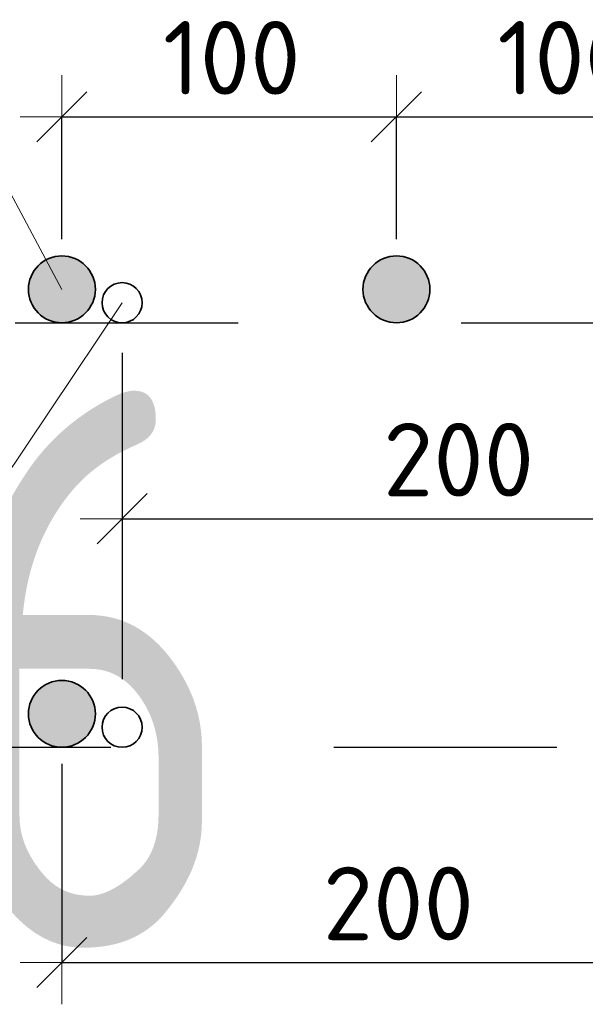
# Model space of a CAD drawing. Header units: metres. Extents: x -38 to 98, y -15 to 21.
# Tile 128 of 147: x 76.123 to 76.377, y 7.921 to 8.363. Entities that reach past the tile are written whole.
import ezdxf

# ---------------------------------------------------------------- set-up
doc = ezdxf.new("R2010")
doc.units = ezdxf.units.M
doc.header["$PDMODE"] = 65
doc.linetypes.add('______2', pattern=[0.0405, 0.03, -0.0105])
doc.layers.add('XR$3$_3898', color=7, linetype='Continuous')
doc.layers.add('XR$5$_3898', color=7, linetype='Continuous')
for name, color, linetype, lineweight in [('XR$3$Размерная линия_ общее', 7, 'Continuous', 13), ('XR$4$Текст_ примечание', 7, 'Continuous', 13), ('XR$5$Размерная линия_ общее', 7, 'Continuous', 13)]:
    doc.layers.add(name, color=color, linetype=linetype, lineweight=lineweight)
doc.styles.add('ISOCPEUR', font='txt')
doc.dimstyles.new('DIMSTYLE_8', dxfattribs={"dimtxt": 0.033, "dimasz": 0.0375, "dimexe": 0, "dimexo": 0, "dimgap": 0.0165, "dimtad": 2, "dimdec": 0, "dimlfac": 1000, "dimrnd": 1, "dimzin": 12, "dimdsep": 46, "dimtxsty": 'ISOCPEUR', "dimblk1": 'ALL_ML_STRICH', "dimblk2": 'ALL_ML_STRICH', "dimsah": 1, "dimcen": 0, "dimclrd": 7, "dimclre": 256, "dimclrt": 7, "dimadec": 0, "dimazin": 0, "dimtfac": 1, "dimtdec": 0, "dimtix": 1, "dimtmove": 2, "dimatfit": 3, "dimfxl": 0, "dimtzin": 0, "dimlwd": 0, "dimlwe": -3, "dimarcsym": 0})

# ---------------------------------------------------------------- blocks, each defined once
blk = doc.blocks.new('ALL_ML_STRICH')
at = {"color": 0, "linetype": 'ByBlock', "lineweight": -2}
for p, q in [((0, -0.5), (0, 0.5)), ((-0.3, -0.3), (0.3, 0.3)), ((-1, 0), (0.5, 0))]:
    blk.add_line(p, q, dxfattribs=at)
blk = doc.blocks.new('*D56')
at = {"layer": 'DEFPOINTS', "color": 7, "linetype": 'Continuous', "lineweight": 13, "transparency": 33554687}
for p in [(76.14196, 8.31961), (76.14196, 8.24218), (76.29196, 8.24218)]:
    blk.add_point(p, dxfattribs=at)
at = {"layer": 'XR$3$Размерная линия_ общее', "color": 253, "linetype": 'Continuous', "lineweight": -2, "true_color": 0xa0a0a0, "transparency": 33554687}
for p, q in [((76.14196, 8.26468), (76.14196, 8.31961)), ((76.29196, 8.26468), (76.29196, 8.31961))]:
    blk.add_line(p, q, dxfattribs=at)
at = {"layer": 'XR$3$Размерная линия_ общее', "color": 7, "linetype": 'Continuous', "lineweight": -2, "transparency": 33554687}
blk.add_line((76.14196, 8.31961), (76.29196, 8.31961), dxfattribs=at)
at = {"layer": 'XR$3$Размерная линия_ общее', "color": 7, "linetype": 'Continuous', "lineweight": 13, "transparency": 33554687, "xscale": 0.0375, "yscale": 0.0375, "zscale": 0.0375, "rotation": 180}
blk.add_blockref('ALL_ML_STRICH', (76.14196, 8.31961), dxfattribs=at)
at = {"layer": 'XR$3$Размерная линия_ общее', "color": 7, "linetype": 'Continuous', "lineweight": 13, "transparency": 33554687, "xscale": 0.0375, "yscale": 0.0375, "zscale": 0.0375}
blk.add_blockref('ALL_ML_STRICH', (76.29196, 8.31961), dxfattribs=at)
at = {"layer": 'XR$3$Размерная линия_ общее', "color": 7, "linetype": 'Continuous', "lineweight": 13, "transparency": 33554687, "insert": (76.18726, 8.36261), "char_height": 0.033, "width": 0.00165, "attachment_point": 1, "line_spacing_factor": 0.60241, "style": 'ISOCPEUR'}
blk.add_mtext('100', dxfattribs=at)
blk = doc.blocks.new('*D57')
at = {"layer": 'DEFPOINTS', "color": 7, "linetype": 'Continuous', "lineweight": 13, "transparency": 33554687}
for p in [(76.29196, 8.31961), (76.29196, 8.24218), (76.44196, 8.24218)]:
    blk.add_point(p, dxfattribs=at)
at = {"layer": 'XR$3$Размерная линия_ общее', "color": 253, "linetype": 'Continuous', "lineweight": -2, "true_color": 0xa0a0a0, "transparency": 33554687}
for p, q in [((76.29196, 8.26468), (76.29196, 8.31961)), ((76.44196, 8.26468), (76.44196, 8.31961))]:
    blk.add_line(p, q, dxfattribs=at)
at = {"layer": 'XR$3$Размерная линия_ общее', "color": 7, "linetype": 'Continuous', "lineweight": -2, "transparency": 33554687}
blk.add_line((76.29196, 8.31961), (76.44196, 8.31961), dxfattribs=at)
at = {"layer": 'XR$3$Размерная линия_ общее', "color": 7, "linetype": 'Continuous', "lineweight": 13, "transparency": 33554687, "xscale": 0.0375, "yscale": 0.0375, "zscale": 0.0375, "rotation": 180}
blk.add_blockref('ALL_ML_STRICH', (76.29196, 8.31961), dxfattribs=at)
at = {"layer": 'XR$3$Размерная линия_ общее', "color": 7, "linetype": 'Continuous', "lineweight": 13, "transparency": 33554687, "xscale": 0.0375, "yscale": 0.0375, "zscale": 0.0375}
blk.add_blockref('ALL_ML_STRICH', (76.44196, 8.31961), dxfattribs=at)
at = {"layer": 'XR$3$Размерная линия_ общее', "color": 7, "linetype": 'Continuous', "lineweight": 13, "transparency": 33554687, "insert": (76.33726, 8.36261), "char_height": 0.033, "width": 0.00165, "attachment_point": 1, "line_spacing_factor": 0.60241, "style": 'ISOCPEUR'}
blk.add_mtext('100', dxfattribs=at)
blk = doc.blocks.new('*D62')
at = {"layer": 'DEFPOINTS', "color": 7, "linetype": 'Continuous', "lineweight": 13, "transparency": 33554687}
for p in [(76.16896, 8.23618), (76.46896, 8.23618), (76.16896, 8.13924)]:
    blk.add_point(p, dxfattribs=at)
at = {"layer": 'XR$3$Размерная линия_ общее', "color": 253, "linetype": 'Continuous', "lineweight": -2, "true_color": 0xa0a0a0, "transparency": 33554687}
for p, q in [((76.16896, 8.21368), (76.16896, 8.13924)), ((76.46896, 8.21368), (76.46896, 8.13924))]:
    blk.add_line(p, q, dxfattribs=at)
at = {"layer": 'XR$3$Размерная линия_ общее', "color": 7, "linetype": 'Continuous', "lineweight": -2, "transparency": 33554687}
blk.add_line((76.16896, 8.13924), (76.46896, 8.13924), dxfattribs=at)
at = {"layer": 'XR$3$Размерная линия_ общее', "color": 7, "linetype": 'Continuous', "lineweight": 13, "transparency": 33554687, "xscale": 0.0375, "yscale": 0.0375, "zscale": 0.0375, "rotation": 180}
blk.add_blockref('ALL_ML_STRICH', (76.16896, 8.13924), dxfattribs=at)
at = {"layer": 'XR$3$Размерная линия_ общее', "color": 7, "linetype": 'Continuous', "lineweight": 13, "transparency": 33554687, "xscale": 0.0375, "yscale": 0.0375, "zscale": 0.0375}
blk.add_blockref('ALL_ML_STRICH', (76.46896, 8.13924), dxfattribs=at)
at = {"layer": 'XR$3$Размерная линия_ общее', "color": 7, "linetype": 'Continuous', "lineweight": 13, "transparency": 33554687, "insert": (76.28596, 8.18224), "char_height": 0.033, "width": 0.00165, "attachment_point": 1, "line_spacing_factor": 0.60241, "style": 'ISOCPEUR'}
blk.add_mtext('200', dxfattribs=at)
blk = doc.blocks.new('*D65')
at = {"layer": 'DEFPOINTS', "color": 7, "linetype": 'Continuous', "lineweight": 13, "transparency": 33554687}
for p in [(76.14196, 8.05168), (76.44196, 8.05168), (76.14196, 7.94007)]:
    blk.add_point(p, dxfattribs=at)
at = {"layer": 'XR$3$Размерная линия_ общее', "color": 253, "linetype": 'Continuous', "lineweight": -2, "true_color": 0xa0a0a0, "transparency": 33554687}
for p, q in [((76.14196, 8.02918), (76.14196, 7.94007)), ((76.44196, 8.02918), (76.44196, 7.94007))]:
    blk.add_line(p, q, dxfattribs=at)
at = {"layer": 'XR$3$Размерная линия_ общее', "color": 7, "linetype": 'Continuous', "lineweight": -2, "transparency": 33554687}
blk.add_line((76.14196, 7.94007), (76.44196, 7.94007), dxfattribs=at)
at = {"layer": 'XR$3$Размерная линия_ общее', "color": 7, "linetype": 'Continuous', "lineweight": 13, "transparency": 33554687, "xscale": 0.0375, "yscale": 0.0375, "zscale": 0.0375, "rotation": 180}
blk.add_blockref('ALL_ML_STRICH', (76.14196, 7.94007), dxfattribs=at)
at = {"layer": 'XR$3$Размерная линия_ общее', "color": 7, "linetype": 'Continuous', "lineweight": 13, "transparency": 33554687, "xscale": 0.0375, "yscale": 0.0375, "zscale": 0.0375}
blk.add_blockref('ALL_ML_STRICH', (76.44196, 7.94007), dxfattribs=at)
at = {"layer": 'XR$3$Размерная линия_ общее', "color": 7, "linetype": 'Continuous', "lineweight": 13, "transparency": 33554687, "insert": (76.25896, 7.98307), "char_height": 0.033, "width": 0.00165, "attachment_point": 1, "line_spacing_factor": 0.60241, "style": 'ISOCPEUR'}
blk.add_mtext('200', dxfattribs=at)
blk = doc.blocks.new('*D654')
at = {"layer": 'DEFPOINTS', "color": 7, "linetype": 'Continuous', "lineweight": 13, "transparency": 33554687}
for p in [(76.14196, 8.31961), (76.14196, 8.24218), (76.29196, 8.24218)]:
    blk.add_point(p, dxfattribs=at)
at = {"layer": 'XR$5$Размерная линия_ общее', "color": 253, "linetype": 'Continuous', "lineweight": -2, "true_color": 0xa0a0a0, "transparency": 33554687}
for p, q in [((76.14196, 8.26468), (76.14196, 8.31961)), ((76.29196, 8.26468), (76.29196, 8.31961))]:
    blk.add_line(p, q, dxfattribs=at)
at = {"layer": 'XR$5$Размерная линия_ общее', "color": 7, "linetype": 'Continuous', "lineweight": -2, "transparency": 33554687}
blk.add_line((76.14196, 8.31961), (76.29196, 8.31961), dxfattribs=at)
at = {"layer": 'XR$5$Размерная линия_ общее', "color": 7, "linetype": 'Continuous', "lineweight": 13, "transparency": 33554687, "xscale": 0.0375, "yscale": 0.0375, "zscale": 0.0375, "rotation": 180}
blk.add_blockref('ALL_ML_STRICH', (76.14196, 8.31961), dxfattribs=at)
at = {"layer": 'XR$5$Размерная линия_ общее', "color": 7, "linetype": 'Continuous', "lineweight": 13, "transparency": 33554687, "xscale": 0.0375, "yscale": 0.0375, "zscale": 0.0375}
blk.add_blockref('ALL_ML_STRICH', (76.29196, 8.31961), dxfattribs=at)
at = {"layer": 'XR$5$Размерная линия_ общее', "color": 7, "linetype": 'Continuous', "lineweight": 13, "transparency": 33554687, "insert": (76.18726, 8.36261), "char_height": 0.033, "width": 0.00165, "attachment_point": 1, "line_spacing_factor": 0.60241, "style": 'ISOCPEUR'}
blk.add_mtext('100', dxfattribs=at)
blk = doc.blocks.new('*D655')
at = {"layer": 'DEFPOINTS', "color": 7, "linetype": 'Continuous', "lineweight": 13, "transparency": 33554687}
for p in [(76.29196, 8.31961), (76.29196, 8.24218), (76.44196, 8.24218)]:
    blk.add_point(p, dxfattribs=at)
at = {"layer": 'XR$5$Размерная линия_ общее', "color": 253, "linetype": 'Continuous', "lineweight": -2, "true_color": 0xa0a0a0, "transparency": 33554687}
for p, q in [((76.29196, 8.26468), (76.29196, 8.31961)), ((76.44196, 8.26468), (76.44196, 8.31961))]:
    blk.add_line(p, q, dxfattribs=at)
at = {"layer": 'XR$5$Размерная линия_ общее', "color": 7, "linetype": 'Continuous', "lineweight": -2, "transparency": 33554687}
blk.add_line((76.29196, 8.31961), (76.44196, 8.31961), dxfattribs=at)
at = {"layer": 'XR$5$Размерная линия_ общее', "color": 7, "linetype": 'Continuous', "lineweight": 13, "transparency": 33554687, "xscale": 0.0375, "yscale": 0.0375, "zscale": 0.0375, "rotation": 180}
blk.add_blockref('ALL_ML_STRICH', (76.29196, 8.31961), dxfattribs=at)
at = {"layer": 'XR$5$Размерная линия_ общее', "color": 7, "linetype": 'Continuous', "lineweight": 13, "transparency": 33554687, "xscale": 0.0375, "yscale": 0.0375, "zscale": 0.0375}
blk.add_blockref('ALL_ML_STRICH', (76.44196, 8.31961), dxfattribs=at)
at = {"layer": 'XR$5$Размерная линия_ общее', "color": 7, "linetype": 'Continuous', "lineweight": 13, "transparency": 33554687, "insert": (76.33726, 8.36261), "char_height": 0.033, "width": 0.00165, "attachment_point": 1, "line_spacing_factor": 0.60241, "style": 'ISOCPEUR'}
blk.add_mtext('100', dxfattribs=at)
blk = doc.blocks.new('*D660')
at = {"layer": 'DEFPOINTS', "color": 7, "linetype": 'Continuous', "lineweight": 13, "transparency": 33554687}
for p in [(76.16896, 8.23618), (76.46896, 8.23618), (76.16896, 8.13924)]:
    blk.add_point(p, dxfattribs=at)
at = {"layer": 'XR$5$Размерная линия_ общее', "color": 253, "linetype": 'Continuous', "lineweight": -2, "true_color": 0xa0a0a0, "transparency": 33554687}
for p, q in [((76.16896, 8.21368), (76.16896, 8.13924)), ((76.46896, 8.21368), (76.46896, 8.13924))]:
    blk.add_line(p, q, dxfattribs=at)
at = {"layer": 'XR$5$Размерная линия_ общее', "color": 7, "linetype": 'Continuous', "lineweight": -2, "transparency": 33554687}
blk.add_line((76.16896, 8.13924), (76.46896, 8.13924), dxfattribs=at)
at = {"layer": 'XR$5$Размерная линия_ общее', "color": 7, "linetype": 'Continuous', "lineweight": 13, "transparency": 33554687, "xscale": 0.0375, "yscale": 0.0375, "zscale": 0.0375, "rotation": 180}
blk.add_blockref('ALL_ML_STRICH', (76.16896, 8.13924), dxfattribs=at)
at = {"layer": 'XR$5$Размерная линия_ общее', "color": 7, "linetype": 'Continuous', "lineweight": 13, "transparency": 33554687, "xscale": 0.0375, "yscale": 0.0375, "zscale": 0.0375}
blk.add_blockref('ALL_ML_STRICH', (76.46896, 8.13924), dxfattribs=at)
at = {"layer": 'XR$5$Размерная линия_ общее', "color": 7, "linetype": 'Continuous', "lineweight": 13, "transparency": 33554687, "insert": (76.28596, 8.18224), "char_height": 0.033, "width": 0.00165, "attachment_point": 1, "line_spacing_factor": 0.60241, "style": 'ISOCPEUR'}
blk.add_mtext('200', dxfattribs=at)
blk = doc.blocks.new('*D663')
at = {"layer": 'DEFPOINTS', "color": 7, "linetype": 'Continuous', "lineweight": 13, "transparency": 33554687}
for p in [(76.14196, 8.05168), (76.44196, 8.05168), (76.14196, 7.94007)]:
    blk.add_point(p, dxfattribs=at)
at = {"layer": 'XR$5$Размерная линия_ общее', "color": 253, "linetype": 'Continuous', "lineweight": -2, "true_color": 0xa0a0a0, "transparency": 33554687}
for p, q in [((76.14196, 8.02918), (76.14196, 7.94007)), ((76.44196, 8.02918), (76.44196, 7.94007))]:
    blk.add_line(p, q, dxfattribs=at)
at = {"layer": 'XR$5$Размерная линия_ общее', "color": 7, "linetype": 'Continuous', "lineweight": -2, "transparency": 33554687}
blk.add_line((76.14196, 7.94007), (76.44196, 7.94007), dxfattribs=at)
at = {"layer": 'XR$5$Размерная линия_ общее', "color": 7, "linetype": 'Continuous', "lineweight": 13, "transparency": 33554687, "xscale": 0.0375, "yscale": 0.0375, "zscale": 0.0375, "rotation": 180}
blk.add_blockref('ALL_ML_STRICH', (76.14196, 7.94007), dxfattribs=at)
at = {"layer": 'XR$5$Размерная линия_ общее', "color": 7, "linetype": 'Continuous', "lineweight": 13, "transparency": 33554687, "xscale": 0.0375, "yscale": 0.0375, "zscale": 0.0375}
blk.add_blockref('ALL_ML_STRICH', (76.44196, 7.94007), dxfattribs=at)
at = {"layer": 'XR$5$Размерная линия_ общее', "color": 7, "linetype": 'Continuous', "lineweight": 13, "transparency": 33554687, "insert": (76.25896, 7.98307), "char_height": 0.033, "width": 0.00165, "attachment_point": 1, "line_spacing_factor": 0.60241, "style": 'ISOCPEUR'}
blk.add_mtext('200', dxfattribs=at)

msp = doc.modelspace()

# ---------------------------------------------------------------- hatches: boundary and pattern name
at = {"linetype": 'Continuous', "lineweight": 25, "true_color": 0xa2a2a2, "transparency": 33554687}
for points in [[(76.15386, 8.25131), (76.15257, 8.25278), (76.1511, 8.25408), (76.14946, 8.25517), (76.1477, 8.25603), (76.14585, 8.25667), (76.14392, 8.25705), (76.14196, 8.25718), (76.14001, 8.25705), (76.13808, 8.25667), (76.13622, 8.25603), (76.13446, 8.25517), (76.13283, 8.25408), (76.13136, 8.25278), (76.13006, 8.25131), (76.12897, 8.24968), (76.12811, 8.24792), (76.12748, 8.24606), (76.12709, 8.24413), (76.12696, 8.24218), (76.12709, 8.24022), (76.12748, 8.23829), (76.12811, 8.23644), (76.12897, 8.23468), (76.13006, 8.23305), (76.13136, 8.23157), (76.13283, 8.23028), (76.13446, 8.22919), (76.13622, 8.22832), (76.13808, 8.22769), (76.14001, 8.2273), (76.14196, 8.22718), (76.14392, 8.2273), (76.14585, 8.22769), (76.1477, 8.22832), (76.14946, 8.22919), (76.1511, 8.23028), (76.15257, 8.23157), (76.15386, 8.23305), (76.15495, 8.23468), (76.15582, 8.23644), (76.15645, 8.23829), (76.15684, 8.24022), (76.15696, 8.24218), (76.15684, 8.24413), (76.15645, 8.24606), (76.15582, 8.24792), (76.15495, 8.24968)], [(76.15386, 8.25131), (76.15257, 8.25278), (76.1511, 8.25408), (76.14946, 8.25517), (76.1477, 8.25603), (76.14585, 8.25667), (76.14392, 8.25705), (76.14196, 8.25718), (76.14001, 8.25705), (76.13808, 8.25667), (76.13622, 8.25603), (76.13446, 8.25517), (76.13283, 8.25408), (76.13136, 8.25278), (76.13006, 8.25131), (76.12897, 8.24968), (76.12811, 8.24792), (76.12748, 8.24606), (76.12709, 8.24413), (76.12696, 8.24218), (76.12709, 8.24022), (76.12748, 8.23829), (76.12811, 8.23644), (76.12897, 8.23468), (76.13006, 8.23305), (76.13136, 8.23157), (76.13283, 8.23028), (76.13446, 8.22919), (76.13622, 8.22832), (76.13808, 8.22769), (76.14001, 8.2273), (76.14196, 8.22718), (76.14392, 8.2273), (76.14585, 8.22769), (76.1477, 8.22832), (76.14946, 8.22919), (76.1511, 8.23028), (76.15257, 8.23157), (76.15386, 8.23305), (76.15495, 8.23468), (76.15582, 8.23644), (76.15645, 8.23829), (76.15684, 8.24022), (76.15696, 8.24218), (76.15684, 8.24413), (76.15645, 8.24606), (76.15582, 8.24792), (76.15495, 8.24968)], [(76.30386, 8.25131), (76.30257, 8.25278), (76.3011, 8.25408), (76.29946, 8.25517), (76.2977, 8.25603), (76.29585, 8.25667), (76.29392, 8.25705), (76.29196, 8.25718), (76.29001, 8.25705), (76.28808, 8.25667), (76.28622, 8.25603), (76.28446, 8.25517), (76.28283, 8.25408), (76.28136, 8.25278), (76.28006, 8.25131), (76.27897, 8.24968), (76.27811, 8.24792), (76.27748, 8.24606), (76.27709, 8.24413), (76.27696, 8.24218), (76.27709, 8.24022), (76.27748, 8.23829), (76.27811, 8.23644), (76.27897, 8.23468), (76.28006, 8.23305), (76.28136, 8.23157), (76.28283, 8.23028), (76.28446, 8.22919), (76.28622, 8.22832), (76.28808, 8.22769), (76.29001, 8.2273), (76.29196, 8.22718), (76.29392, 8.2273), (76.29585, 8.22769), (76.2977, 8.22832), (76.29946, 8.22919), (76.3011, 8.23028), (76.30257, 8.23157), (76.30386, 8.23305), (76.30495, 8.23468), (76.30582, 8.23644), (76.30645, 8.23829), (76.30684, 8.24022), (76.30696, 8.24218), (76.30684, 8.24413), (76.30645, 8.24606), (76.30582, 8.24792), (76.30495, 8.24968)], [(76.30386, 8.25131), (76.30257, 8.25278), (76.3011, 8.25408), (76.29946, 8.25517), (76.2977, 8.25603), (76.29585, 8.25667), (76.29392, 8.25705), (76.29196, 8.25718), (76.29001, 8.25705), (76.28808, 8.25667), (76.28622, 8.25603), (76.28446, 8.25517), (76.28283, 8.25408), (76.28136, 8.25278), (76.28006, 8.25131), (76.27897, 8.24968), (76.27811, 8.24792), (76.27748, 8.24606), (76.27709, 8.24413), (76.27696, 8.24218), (76.27709, 8.24022), (76.27748, 8.23829), (76.27811, 8.23644), (76.27897, 8.23468), (76.28006, 8.23305), (76.28136, 8.23157), (76.28283, 8.23028), (76.28446, 8.22919), (76.28622, 8.22832), (76.28808, 8.22769), (76.29001, 8.2273), (76.29196, 8.22718), (76.29392, 8.2273), (76.29585, 8.22769), (76.2977, 8.22832), (76.29946, 8.22919), (76.3011, 8.23028), (76.30257, 8.23157), (76.30386, 8.23305), (76.30495, 8.23468), (76.30582, 8.23644), (76.30645, 8.23829), (76.30684, 8.24022), (76.30696, 8.24218), (76.30684, 8.24413), (76.30645, 8.24606), (76.30582, 8.24792), (76.30495, 8.24968)], [(76.15386, 8.06081), (76.15257, 8.06228), (76.1511, 8.06358), (76.14946, 8.06467), (76.1477, 8.06553), (76.14585, 8.06617), (76.14392, 8.06655), (76.14196, 8.06668), (76.14001, 8.06655), (76.13808, 8.06617), (76.13622, 8.06553), (76.13446, 8.06467), (76.13283, 8.06358), (76.13136, 8.06228), (76.13006, 8.06081), (76.12897, 8.05918), (76.12811, 8.05742), (76.12748, 8.05556), (76.12709, 8.05363), (76.12696, 8.05168), (76.12709, 8.04972), (76.12748, 8.04779), (76.12811, 8.04594), (76.12897, 8.04418), (76.13006, 8.04255), (76.13136, 8.04107), (76.13283, 8.03978), (76.13446, 8.03869), (76.13622, 8.03782), (76.13808, 8.03719), (76.14001, 8.0368), (76.14196, 8.03668), (76.14392, 8.0368), (76.14585, 8.03719), (76.1477, 8.03782), (76.14946, 8.03869), (76.1511, 8.03978), (76.15257, 8.04107), (76.15386, 8.04255), (76.15495, 8.04418), (76.15582, 8.04594), (76.15645, 8.04779), (76.15684, 8.04972), (76.15696, 8.05168), (76.15684, 8.05363), (76.15645, 8.05556), (76.15582, 8.05742), (76.15495, 8.05918)], [(76.15386, 8.06081), (76.15257, 8.06228), (76.1511, 8.06358), (76.14946, 8.06467), (76.1477, 8.06553), (76.14585, 8.06617), (76.14392, 8.06655), (76.14196, 8.06668), (76.14001, 8.06655), (76.13808, 8.06617), (76.13622, 8.06553), (76.13446, 8.06467), (76.13283, 8.06358), (76.13136, 8.06228), (76.13006, 8.06081), (76.12897, 8.05918), (76.12811, 8.05742), (76.12748, 8.05556), (76.12709, 8.05363), (76.12696, 8.05168), (76.12709, 8.04972), (76.12748, 8.04779), (76.12811, 8.04594), (76.12897, 8.04418), (76.13006, 8.04255), (76.13136, 8.04107), (76.13283, 8.03978), (76.13446, 8.03869), (76.13622, 8.03782), (76.13808, 8.03719), (76.14001, 8.0368), (76.14196, 8.03668), (76.14392, 8.0368), (76.14585, 8.03719), (76.1477, 8.03782), (76.14946, 8.03869), (76.1511, 8.03978), (76.15257, 8.04107), (76.15386, 8.04255), (76.15495, 8.04418), (76.15582, 8.04594), (76.15645, 8.04779), (76.15684, 8.04972), (76.15696, 8.05168), (76.15684, 8.05363), (76.15645, 8.05556), (76.15582, 8.05742), (76.15495, 8.05918)]]:
    msp.add_hatch(color=253, dxfattribs=at).paths.add_polyline_path(points)

# ---------------------------------------------------------------- linework, layer by layer
at = {"color": 8, "linetype": '______2', "lineweight": -3, "true_color": 0x737373, "transparency": 33554687}
for p, q in [((76.12096, 8.22718), (77.11696, 8.22718)), ((76.12096, 8.22718), (77.11696, 8.22718)), ((76.06396, 8.03668), (77.11696, 8.03668)), ((76.06396, 8.03668), (77.11696, 8.03668))]:
    msp.add_line(p, q, dxfattribs=at)
at = {"color": 7, "linetype": 'Continuous', "lineweight": 13, "transparency": 33554687}
for points in [[(75.81694, 8.31961), (76.10053, 8.31961), (76.14196, 8.24218)], [(75.81694, 8.31961), (76.10053, 8.31961), (76.14196, 8.24218)], [(75.81694, 8.13924), (76.10395, 8.13924), (76.16896, 8.23618)], [(75.81694, 8.13924), (76.10395, 8.13924), (76.16896, 8.23618)]]:
    msp.add_lwpolyline(points, dxfattribs=at)
at = {"layer": 'XR$3$_3898', "color": 7, "linetype": 'Continuous', "lineweight": 35, "transparency": 33554687}
for centre, radius in [((76.14196, 8.24218), 0.015), ((76.29196, 8.24218), 0.015), ((76.16896, 8.23618), 0.009), ((76.14196, 8.05168), 0.015), ((76.16896, 8.04568), 0.009)]:
    msp.add_circle(centre, radius, dxfattribs=at)
at = {"layer": 'XR$3$Размерная линия_ общее', "color": 253, "linetype": 'Continuous', "lineweight": -3, "true_color": 0xa0a0a0, "transparency": 33554687}
msp.add_line((76.16896, 8.13924), (76.16896, 8.06724), dxfattribs=at)
at = {"layer": 'XR$5$_3898', "color": 7, "linetype": 'Continuous', "lineweight": 35, "transparency": 33554687}
for centre, radius in [((76.14196, 8.24218), 0.015), ((76.29196, 8.24218), 0.015), ((76.16896, 8.23618), 0.009), ((76.14196, 8.05168), 0.015), ((76.16896, 8.04568), 0.009)]:
    msp.add_circle(centre, radius, dxfattribs=at)
at = {"layer": 'XR$5$Размерная линия_ общее', "color": 253, "linetype": 'Continuous', "lineweight": -3, "true_color": 0xa0a0a0, "transparency": 33554687}
msp.add_line((76.16896, 8.13924), (76.16896, 8.06724), dxfattribs=at)

# ---------------------------------------------------------------- texts
at = {"layer": 'XR$4$Текст_ примечание', "color": 7, "linetype": 'Continuous', "lineweight": 35, "transparency": 33554687, "insert": (75.99245, 7.94671), "char_height": 0.25, "width": 0.3935674, "attachment_point": 7, "style": 'ISOCPEUR'}
msp.add_mtext('\\W0.75;16', dxfattribs=at)

# ---------------------------------------------------------------- dimensions: what is measured, and where the dimension line sits
at = {"layer": 'XR$3$Размерная линия_ общее', "color": 7, "linetype": 'Continuous', "lineweight": 13, "transparency": 33554687}
for base, p1, p2, text, picture, middle in [((76.29196, 8.31961), (76.14196, 8.26468), (76.29196, 8.26468), '100', '*D56', (76.21696, 8.33611)), ((76.44196, 8.31961), (76.29196, 8.26468), (76.44196, 8.26468), '100', '*D57', (76.36696, 8.33611)), ((76.46896, 8.13924), (76.16896, 8.21368), (76.46896, 8.21368), '200', '*D62', (76.31896, 8.15574)), ((76.44196, 7.94007), (76.14196, 8.02918), (76.44196, 8.02918), '200', '*D65', (76.29196, 7.95657))]:
    dim = msp.add_linear_dim(base=base, p1=p1, p2=p2, text=text, dimstyle='DIMSTYLE_8', override={"dimpost": '<>', "dimclrd": 7, "dimclre": 253, "dimclrt": 7, "dimlwd": 0, "dimlwe": 65533}, dxfattribs=at)
    dim.commit()
    dim.dimension.update_dxf_attribs({"geometry": picture, "text_midpoint": middle, "dimtype": 160})
at = {"layer": 'XR$5$Размерная линия_ общее', "color": 7, "linetype": 'Continuous', "lineweight": 13, "transparency": 33554687}
for base, p1, p2, text, picture, middle in [((76.29196, 8.31961), (76.14196, 8.26468), (76.29196, 8.26468), '100', '*D654', (76.21696, 8.33611)), ((76.44196, 8.31961), (76.29196, 8.26468), (76.44196, 8.26468), '100', '*D655', (76.36696, 8.33611)), ((76.46896, 8.13924), (76.16896, 8.21368), (76.46896, 8.21368), '200', '*D660', (76.31896, 8.15574)), ((76.44196, 7.94007), (76.14196, 8.02918), (76.44196, 8.02918), '200', '*D663', (76.29196, 7.95657))]:
    dim = msp.add_linear_dim(base=base, p1=p1, p2=p2, text=text, dimstyle='DIMSTYLE_8', override={"dimpost": '<>', "dimclrd": 7, "dimclre": 253, "dimclrt": 7, "dimlwd": 0, "dimlwe": 65533}, dxfattribs=at)
    dim.commit()
    dim.dimension.update_dxf_attribs({"geometry": picture, "text_midpoint": middle, "dimtype": 160})

doc.saveas('drawing.dxf')
